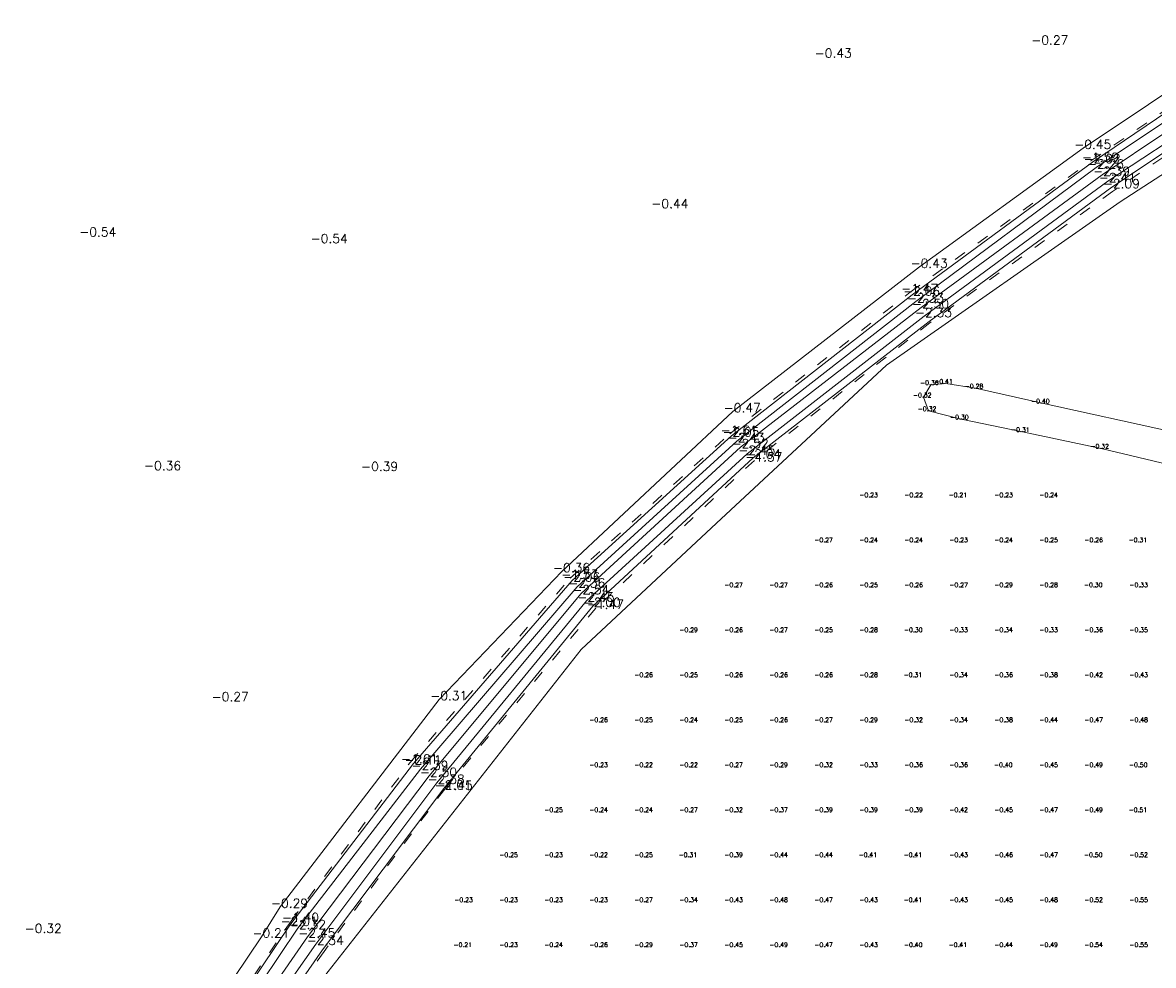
# Model space of a CAD drawing. Header units: metres. Extents: x 102665 to 103901, y 415762 to 419767.
# Tile 76 of 93: x 103315 to 103441, y 419171 to 419275. Entities that reach past the tile are written whole.
import ezdxf
from ezdxf.enums import TextEntityAlignment as Align

# ---------------------------------------------------------------- set-up
doc = ezdxf.new("R2010")
doc.units = ezdxf.units.M
doc.header["$MEASUREMENT"] = 0
doc.linetypes.add('DGN Style 5', pattern=[3.099898, 1.328528, -1.77137])
for name, color, linetype, lineweight in [('DTM-Bodemsloot', 162, 'Continuous', 0), ('DTM-Hoogtecijfer', 7, 'Continuous', 0), ('DTM-Meetpunt', 40, 'Continuous', 0), ('DTM_23-02-2012_luchtfoto drone', 40, 'Continuous', 0), ('DTM_27-12-2009_terrestrisch', 97, 'Continuous', 0), ('DTM_hoogtelijn', 251, 'DGN Style 5', 0), ('DTM_talud', 94, 'Continuous', 0)]:
    doc.layers.add(name, color=color, linetype=linetype, lineweight=lineweight)
doc.styles.get("Standard").update_dxf_attribs({"font": 'txt.shx'})

msp = doc.modelspace()

# ---------------------------------------------------------------- linework, layer by layer
at = {"layer": 'DTM-Bodemsloot'}
for points in [[(103306.19, 419099.85, -2.33), (103310.23, 419112.28, -2.45), (103320.35, 419133.92, -2.31), (103331.56, 419153.54, -2.32), (103345.84, 419174.82, -2.32), (103359.46, 419192.5, -2.39), (103376.88, 419212.78, -2.36), (103394.6, 419228.96, -2.43), (103414.5, 419244.47, -2.33), (103434.51, 419259.38, -2.26), (103455.91, 419273.66, -2.37), (103474.95, 419285.91, -2.29), (103498.05, 419299.34, -2.38), (103519.58, 419312.02, -2.25), (103535.17, 419321, -2.23), (103554.06, 419330.43, -2.36)], [(103307.05, 419099.54, -2.54), (103311.2, 419111.66, -2.43), (103321.29, 419133.28, -2.53), (103332.44, 419152.87, -2.56), (103346.89, 419173.86, -2.45), (103360.41, 419191.75, -2.5), (103377.32, 419212.03, -2.54), (103395.02, 419228.29, -2.52), (103415.07, 419243.83, -2.5), (103435.18, 419258.57, -2.39), (103456.41, 419272.79, -2.48), (103475.7, 419284.84, -2.45), (103498.3, 419298.49, -2.44), (103520.12, 419311.04, -2.37), (103535.68, 419319.68, -2.38), (103554.14, 419329.76, -2.43)], [(103307.91, 419099.19, -2.33), (103312.03, 419110.87, -2.38), (103322.27, 419132.53, -2.4), (103333.35, 419152.39, -2.43), (103347.83, 419173.05, -2.34), (103361.26, 419190.96, -2.38), (103377.9, 419211.22, -2.45), (103395.76, 419227.54, -2.45), (103415.4, 419242.85, -2.33), (103435.82, 419257.85, -2.41), (103456.8, 419271.66, -2.3), (103476.25, 419284, -2.42), (103498.89, 419297.4, -2.34), (103520.48, 419309.74, -2.34), (103536.22, 419318.38, -2.27), (103553.97, 419328.1, -2.41)], [(103319.65, 419134.4, -2.09), (103330.76, 419154.04, -1.91), (103344.93, 419175.17, -2.01), (103358.68, 419193.13, -2.1), (103376.31, 419213.46, -2.06), (103394.01, 419229.57, -2.05), (103414.08, 419245.24, -2.06), (103434.12, 419259.96, -2.02), (103455.44, 419274.42, -2)], [(103457.15, 419271.1, -2.02), (103436.27, 419257.19, -2.09), (103415.99, 419242.25, -1.95), (103396.41, 419227.12, -2.04), (103378.6, 419210.62, -2), (103362.04, 419190.33, -2.01), (103348.58, 419172.43, -2.04), (103334.25, 419151.77, -2.08), (103323.06, 419132.19, -2.09), (103312.82, 419110.58, -2.13), (103308.67, 419099.05, -2.05)]]:
    msp.add_polyline3d(points, dxfattribs=at)
at = {"layer": 'DTM-Meetpunt'}
msp.add_polyline3d([(103443.01, 419230.01, -0.31), (103428.52, 419233.19, -0.4), (103421.12, 419234.84, -0.28), (103417.81, 419235.37, -0.41), (103416.16, 419235.24, -0.36), (103415.36, 419233.85, -0.32), (103415.89, 419232.33, -0.32), (103419.53, 419231.4, -0.3), (103426.34, 419230.01, -0.31), (103435.07, 419228.16, -0.32), (103446.71, 419225.38, -0.31)], dxfattribs=at)
for p in [(103409.4, 419222.75, -0.23), (103414.4, 419222.75, -0.22), (103419.4, 419222.75, -0.21), (103424.4, 419222.75, -0.23), (103429.4, 419222.75, -0.24), (103404.4, 419217.75, -0.27), (103409.4, 419217.75, -0.24), (103414.4, 419217.75, -0.24), (103419.4, 419217.75, -0.23), (103424.4, 419217.75, -0.24), (103429.4, 419217.75, -0.25), (103434.4, 419217.75, -0.26), (103439.4, 419217.75, -0.31), (103394.4, 419212.75, -0.27), (103399.4, 419212.75, -0.27), (103404.4, 419212.75, -0.26), (103409.4, 419212.75, -0.25), (103414.4, 419212.75, -0.26), (103419.4, 419212.75, -0.27), (103424.4, 419212.75, -0.29), (103429.4, 419212.75, -0.28), (103434.4, 419212.75, -0.3), (103439.4, 419212.75, -0.33), (103389.4, 419207.75, -0.29), (103394.4, 419207.75, -0.26), (103399.4, 419207.75, -0.27), (103404.4, 419207.75, -0.25), (103409.4, 419207.75, -0.28), (103414.4, 419207.75, -0.3), (103419.4, 419207.75, -0.33), (103424.4, 419207.75, -0.34), (103429.4, 419207.75, -0.33), (103434.4, 419207.75, -0.36), (103439.4, 419207.75, -0.35), (103384.4, 419202.75, -0.26), (103389.4, 419202.75, -0.25), (103394.4, 419202.75, -0.26), (103399.4, 419202.75, -0.26), (103404.4, 419202.75, -0.26), (103409.4, 419202.75, -0.28), (103414.4, 419202.75, -0.31), (103419.4, 419202.75, -0.34), (103424.4, 419202.75, -0.36), (103429.4, 419202.75, -0.38), (103434.4, 419202.75, -0.42), (103439.4, 419202.75, -0.43), (103379.4, 419197.75, -0.26), (103384.4, 419197.75, -0.25), (103389.4, 419197.75, -0.24), (103394.4, 419197.75, -0.25), (103399.4, 419197.75, -0.26), (103404.4, 419197.75, -0.27), (103409.4, 419197.75, -0.29), (103414.4, 419197.75, -0.32), (103419.4, 419197.75, -0.34), (103424.4, 419197.75, -0.38), (103429.4, 419197.75, -0.44), (103434.4, 419197.75, -0.47), (103439.4, 419197.75, -0.48), (103379.4, 419192.75, -0.23), (103384.4, 419192.75, -0.22), (103389.4, 419192.75, -0.22), (103394.4, 419192.75, -0.27), (103399.4, 419192.75, -0.29), (103404.4, 419192.75, -0.32), (103409.4, 419192.75, -0.33), (103414.4, 419192.75, -0.36), (103419.4, 419192.75, -0.36), (103424.4, 419192.75, -0.4), (103429.4, 419192.75, -0.45), (103434.4, 419192.75, -0.49), (103439.4, 419192.75, -0.5), (103374.4, 419187.75, -0.25), (103379.4, 419187.75, -0.24), (103384.4, 419187.75, -0.24), (103389.4, 419187.75, -0.27), (103394.4, 419187.75, -0.32), (103399.4, 419187.75, -0.37), (103404.4, 419187.75, -0.39), (103409.4, 419187.75, -0.39), (103414.4, 419187.75, -0.39), (103419.4, 419187.75, -0.42), (103424.4, 419187.75, -0.45), (103429.4, 419187.75, -0.47), (103434.4, 419187.75, -0.49), (103439.4, 419187.75, -0.51), (103369.4, 419182.75, -0.25), (103374.4, 419182.75, -0.23), (103379.4, 419182.75, -0.22), (103384.4, 419182.75, -0.25), (103389.4, 419182.75, -0.31), (103394.4, 419182.75, -0.39), (103399.4, 419182.75, -0.44), (103404.4, 419182.75, -0.44), (103409.4, 419182.75, -0.41), (103414.4, 419182.75, -0.41), (103419.4, 419182.75, -0.43), (103424.4, 419182.75, -0.46), (103429.4, 419182.75, -0.47), (103434.4, 419182.75, -0.5), (103439.4, 419182.75, -0.52), (103364.4, 419177.75, -0.23), (103369.4, 419177.75, -0.23), (103374.4, 419177.75, -0.23), (103379.4, 419177.75, -0.23), (103384.4, 419177.75, -0.27), (103389.4, 419177.75, -0.34), (103394.4, 419177.75, -0.43), (103399.4, 419177.75, -0.48), (103404.4, 419177.75, -0.47), (103409.4, 419177.75, -0.43), (103414.4, 419177.75, -0.41), (103419.4, 419177.75, -0.43), (103424.4, 419177.75, -0.45), (103429.4, 419177.75, -0.48), (103434.4, 419177.75, -0.52), (103439.4, 419177.75, -0.55), (103364.4, 419172.75, -0.21), (103369.4, 419172.75, -0.23), (103374.4, 419172.75, -0.24), (103379.4, 419172.75, -0.26), (103384.4, 419172.75, -0.29), (103389.4, 419172.75, -0.37), (103394.4, 419172.75, -0.45), (103399.4, 419172.75, -0.49), (103404.4, 419172.75, -0.47), (103409.4, 419172.75, -0.43), (103414.4, 419172.75, -0.4), (103419.4, 419172.75, -0.41), (103424.4, 419172.75, -0.44), (103429.4, 419172.75, -0.49), (103434.4, 419172.75, -0.54), (103439.4, 419172.75, -0.55)]:
    msp.add_point(p, dxfattribs=at)
at = {"layer": 'DTM_23-02-2012_luchtfoto drone', "elevation": -0.52, "flags": 128}
msp.add_lwpolyline([(103446.49, 418954.72), (103515.88, 419203), (103542.92, 419299.77), (103545.85, 419310.27), (103501.43, 419295.17), (103467.9, 419275.45), (103437.2, 419255.58), (103411.23, 419237.42), (103392.36, 419219.83), (103377.3, 419205.79), (103361.42, 419185.57), (103345.54, 419165.35), (103331.15, 419143.76), (103315.14, 419112.67), (103309.61, 419097.27), (103304.09, 419097.78), (103234.99, 419376.2), (103224.93, 419374.06)], dxfattribs=at)
at = {"layer": 'DTM_27-12-2009_terrestrisch'}
msp.add_polyline3d([(103407.38, 419428.34, 0), (103345.46, 419403.02, 0), (103335.46, 419400.98, 0), (103330.03, 419407.87, 0), (103297.83, 419395.92, 0), (103248.19, 419377.5, 0), (103234.99, 419376.2, 0), (103304.09, 419097.78, 0), (103309.61, 419097.27, 0), (103315.14, 419112.67, 0), (103331.15, 419143.76, 0), (103345.54, 419165.35, 0), (103361.42, 419185.57, 0), (103377.3, 419205.79, 0), (103392.36, 419219.83, 0), (103411.23, 419237.42, 0), (103437.2, 419255.58, 0), (103467.9, 419275.45, 0), (103501.43, 419295.17, 0), (103545.85, 419310.27, 0), (103542.92, 419299.77, 0), (103515.88, 419203, 0), (103446.49, 418954.72, 0)], dxfattribs=at)
at = {"layer": 'DTM_hoogtelijn'}
for points in [[(103239.99, 419376.7, -1.65), (103241.27, 419370.59, -1.55), (103247.68, 419345.27, -1.58), (103254.48, 419320.63, -1.43), (103260.73, 419295.33, -1.61), (103271.72, 419246.52, -1.53), (103278.07, 419220.92, -1.5), (103284.78, 419195.44, -1.54), (103291.21, 419170, -1.67), (103297.71, 419144.79, -1.51), (103305.34, 419115.16, -1.58), (103306.88, 419113.26, -1.59), (103309.18, 419112.66, -1.73), (103319.27, 419134.42, -1.44), (103330.47, 419154.16, -1.41), (103345.08, 419175.61, -1.4), (103358.3, 419193.23, -1.61), (103376.09, 419213.73, -1.53), (103393.82, 419229.77, -1.61), (103413.86, 419245.52, -1.47), (103433.94, 419260.11, -1.59), (103455.16, 419274.66, -1.54)], [(103457.31, 419270.93, -1.43), (103436.34, 419256.71, -1.43), (103416.06, 419242.12, -1.38), (103396.55, 419226.81, -1.57), (103378.95, 419210.41, -1.47), (103362.15, 419190.29, -1.45), (103348.74, 419172.24, -1.35), (103334.53, 419151.57, -1.44), (103323.19, 419132.12, -1.51), (103313, 419110.42, -1.55), (103308.91, 419098.86, -1.39)]]:
    msp.add_polyline3d(points, dxfattribs=at)
at = {"layer": 'DTM_talud'}
msp.add_polyline3d([(103258.07, 419310.71, -0.62), (103263.84, 419287.38, -0.68), (103269.36, 419262.1, -0.7), (103275.09, 419239.86, -0.67), (103281.45, 419214.48, -0.63), (103287.16, 419190.91, -0.71), (103292.71, 419169.64, -0.72), (103299.19, 419145.67, -0.49), (103305.35, 419122.07, -0.35), (103306.37, 419116.41, -0.59), (103307.07, 419114.49, -0.67), (103308.49, 419114.74, -0.8), (103310.35, 419119.91, -0.28), (103319.4, 419138.33, -0.15), (103329.49, 419155.56, -0.14), (103341.79, 419173.87, -0.21), (103343.85, 419177.18, -0.29), (103361.54, 419200.26, -0.31), (103375.18, 419214.48, -0.36), (103394.15, 419232.26, -0.47), (103414.91, 419248.33, -0.43), (103433.09, 419261.55, -0.45), (103454.96, 419276.17, -0.41)], dxfattribs=at)

# ---------------------------------------------------------------- texts
at = {"layer": 'DTM-Hoogtecijfer', "linetype": 'Continuous', "lineweight": 0}
for s, p in [('-0.27', (103427.32, 419273.05)), ('-0.43', (103403.26, 419271.6)), ('-0.45', (103432.09, 419261.45)), ('-1.59', (103432.94, 419260.02)), ('-2.02', (103433.13, 419259.86)), ('-2.26', (103433.51, 419259.28)), ('-2.39', (103434.19, 419258.47)), ('-2.41', (103434.82, 419257.76)), ('-2.09', (103435.27, 419257.09)), ('-0.44', (103385.11, 419254.87)), ('-0.54', (103321.54, 419251.72)), ('-0.54', (103347.26, 419250.99)), ('-0.43', (103413.91, 419248.23)), ('-1.47', (103412.86, 419245.42)), ('-2.06', (103413.08, 419245.14)), ('-2.33', (103413.5, 419244.37)), ('-2.50', (103414.07, 419243.73)), ('-2.33', (103414.4, 419242.76)), ('-0.47', (103393.15, 419232.17)), ('-1.61', (103392.82, 419229.68)), ('-2.05', (103393.01, 419229.48)), ('-2.43', (103393.6, 419228.86)), ('-2.52', (103394.02, 419228.19)), ('-2.45', (103394.77, 419227.45)), ('-2.04', (103395.42, 419227.03)), ('-1.57', (103395.55, 419226.71)), ('-0.36', (103328.75, 419225.74)), ('-0.39', (103352.86, 419225.65)), ('-0.36', (103374.18, 419214.39)), ('-1.53', (103375.09, 419213.64)), ('-2.06', (103375.31, 419213.36)), ('-2.36', (103375.88, 419212.69)), ('-2.54', (103376.32, 419211.94)), ('-2.45', (103376.9, 419211.13)), ('-2.00', (103377.6, 419210.53)), ('-1.47', (103377.95, 419210.32)), ('-0.31', (103360.54, 419200.16)), ('-0.27', (103336.26, 419200.05)), ('-1.61', (103357.3, 419193.14)), ('-2.11', (103357.68, 419193.03)), ('-2.39', (103358.46, 419192.41)), ('-2.50', (103359.41, 419191.66)), ('-2.38', (103360.26, 419190.87)), ('-2.01', (103361.04, 419190.23)), ('-1.45', (103361.15, 419190.2)), ('-0.29', (103342.85, 419177.09)), ('-2.01', (103343.93, 419175.08)), ('-1.40', (103344.08, 419175.51)), ('-0.32', (103315.49, 419174.29)), ('-0.21', (103340.79, 419173.78)), ('-2.32', (103344.84, 419174.72)), ('-2.45', (103345.89, 419173.77)), ('-2.34', (103346.83, 419172.96))]:
    msp.add_text(s, height=1, dxfattribs=at).set_placement(p)
at = {"layer": 'DTM-Hoogtecijfer'}
for s, p in [('-0.36', (103416, 419235.21, 0.12)), ('-0.41', (103417.57, 419235.35, 0.12)), ('-0.28', (103420.96, 419234.82, 0.12)), ('-0.32', (103415.21, 419233.83, 0.12)), ('-0.32', (103415.74, 419232.3, 0.12)), ('-0.40', (103428.33, 419233.16, 0.12)), ('-0.40', (103428.33, 419233.16, 0.12)), ('-0.30', (103419.33, 419231.38, 0.12)), ('-0.31', (103426.11, 419229.99, 0.12)), ('-0.32', (103434.92, 419228.14, 0.12)), ('-0.23', (103409.25, 419222.73, 0.12)), ('-0.22', (103414.25, 419222.73, 0.12)), ('-0.21', (103419.16, 419222.73, 0.12)), ('-0.23', (103424.25, 419222.73, 0.12)), ('-0.24', (103429.25, 419222.73, 0.12)), ('-0.27', (103404.25, 419217.73, 0.12)), ('-0.24', (103409.25, 419217.73, 0.12)), ('-0.24', (103414.25, 419217.73, 0.12)), ('-0.23', (103419.25, 419217.73, 0.12)), ('-0.24', (103424.25, 419217.73, 0.12)), ('-0.25', (103429.25, 419217.73, 0.12)), ('-0.26', (103434.25, 419217.73, 0.12)), ('-0.31', (103439.16, 419217.73, 0.12)), ('-0.27', (103394.25, 419212.73, 0.12)), ('-0.27', (103399.25, 419212.73, 0.12)), ('-0.26', (103404.25, 419212.73, 0.12)), ('-0.25', (103409.25, 419212.73, 0.12)), ('-0.26', (103414.25, 419212.73, 0.12)), ('-0.27', (103419.25, 419212.73, 0.12)), ('-0.29', (103424.25, 419212.73, 0.12)), ('-0.28', (103429.25, 419212.73, 0.12)), ('-0.30', (103434.2, 419212.73, 0.12)), ('-0.33', (103439.25, 419212.73, 0.12)), ('-0.29', (103389.25, 419207.73, 0.12)), ('-0.26', (103394.25, 419207.73, 0.12)), ('-0.27', (103399.25, 419207.73, 0.12)), ('-0.25', (103404.25, 419207.73, 0.12)), ('-0.28', (103409.25, 419207.73, 0.12)), ('-0.30', (103414.2, 419207.73, 0.12)), ('-0.33', (103419.25, 419207.73, 0.12)), ('-0.34', (103424.25, 419207.73, 0.12)), ('-0.33', (103429.25, 419207.73, 0.12)), ('-0.36', (103434.25, 419207.73, 0.12)), ('-0.35', (103439.25, 419207.73, 0.12)), ('-0.26', (103384.25, 419202.73, 0.12)), ('-0.25', (103389.25, 419202.73, 0.12)), ('-0.26', (103394.25, 419202.73, 0.12)), ('-0.26', (103399.25, 419202.73, 0.12)), ('-0.26', (103404.25, 419202.73, 0.12)), ('-0.28', (103409.25, 419202.73, 0.12)), ('-0.31', (103414.16, 419202.73, 0.12)), ('-0.34', (103419.25, 419202.73, 0.12)), ('-0.36', (103424.25, 419202.73, 0.12)), ('-0.38', (103429.25, 419202.73, 0.12)), ('-0.42', (103434.25, 419202.73, 0.12)), ('-0.43', (103439.25, 419202.73, 0.12)), ('-0.26', (103379.25, 419197.73, 0.12)), ('-0.25', (103384.25, 419197.73, 0.12)), ('-0.24', (103389.25, 419197.73, 0.12)), ('-0.25', (103394.25, 419197.73, 0.12)), ('-0.26', (103399.25, 419197.73, 0.12)), ('-0.27', (103404.25, 419197.73, 0.12)), ('-0.29', (103409.25, 419197.73, 0.12)), ('-0.32', (103414.25, 419197.73, 0.12)), ('-0.34', (103419.25, 419197.73, 0.12)), ('-0.38', (103424.25, 419197.73, 0.12)), ('-0.44', (103429.25, 419197.73, 0.12)), ('-0.47', (103434.25, 419197.73, 0.12)), ('-0.48', (103439.25, 419197.73, 0.12)), ('-0.23', (103379.25, 419192.73, 0.12)), ('-0.22', (103384.25, 419192.73, 0.12)), ('-0.22', (103389.25, 419192.73, 0.12)), ('-0.27', (103394.25, 419192.73, 0.12)), ('-0.29', (103399.25, 419192.73, 0.12)), ('-0.32', (103404.25, 419192.73, 0.12)), ('-0.33', (103409.25, 419192.73, 0.12)), ('-0.36', (103414.25, 419192.73, 0.12)), ('-0.36', (103419.25, 419192.73, 0.12)), ('-0.40', (103424.2, 419192.73, 0.12)), ('-0.45', (103429.25, 419192.73, 0.12)), ('-0.49', (103434.25, 419192.73, 0.12)), ('-0.50', (103439.2, 419192.73, 0.12)), ('-0.25', (103374.25, 419187.73, 0.12)), ('-0.24', (103379.25, 419187.73, 0.12)), ('-0.24', (103384.25, 419187.73, 0.12)), ('-0.27', (103389.25, 419187.73, 0.12)), ('-0.32', (103394.25, 419187.73, 0.12)), ('-0.37', (103399.25, 419187.73, 0.12)), ('-0.39', (103404.25, 419187.73, 0.12)), ('-0.39', (103409.25, 419187.73, 0.12)), ('-0.39', (103414.25, 419187.73, 0.12)), ('-0.42', (103419.25, 419187.73, 0.12)), ('-0.45', (103424.25, 419187.73, 0.12)), ('-0.47', (103429.25, 419187.73, 0.12)), ('-0.49', (103434.25, 419187.73, 0.12)), ('-0.51', (103439.16, 419187.73, 0.12)), ('-0.25', (103369.25, 419182.73, 0.12)), ('-0.23', (103374.25, 419182.73, 0.12)), ('-0.22', (103379.25, 419182.73, 0.12)), ('-0.25', (103384.25, 419182.73, 0.12)), ('-0.31', (103389.16, 419182.73, 0.12)), ('-0.39', (103394.25, 419182.73, 0.12)), ('-0.44', (103399.25, 419182.73, 0.12)), ('-0.44', (103404.25, 419182.73, 0.12)), ('-0.41', (103409.16, 419182.73, 0.12)), ('-0.41', (103414.16, 419182.73, 0.12)), ('-0.43', (103419.25, 419182.73, 0.12)), ('-0.46', (103424.25, 419182.73, 0.12)), ('-0.47', (103429.25, 419182.73, 0.12)), ('-0.50', (103434.2, 419182.73, 0.12)), ('-0.52', (103439.25, 419182.73, 0.12)), ('-0.23', (103364.25, 419177.73, 0.12)), ('-0.23', (103369.25, 419177.73, 0.12)), ('-0.23', (103374.25, 419177.73, 0.12)), ('-0.23', (103379.25, 419177.73, 0.12)), ('-0.27', (103384.25, 419177.73, 0.12)), ('-0.34', (103389.25, 419177.73, 0.12)), ('-0.43', (103394.25, 419177.73, 0.12)), ('-0.48', (103399.25, 419177.73, 0.12)), ('-0.47', (103404.25, 419177.73, 0.12)), ('-0.43', (103409.25, 419177.73, 0.12)), ('-0.41', (103414.16, 419177.73, 0.12)), ('-0.43', (103419.25, 419177.73, 0.12)), ('-0.45', (103424.25, 419177.73, 0.12)), ('-0.48', (103429.25, 419177.73, 0.12)), ('-0.52', (103434.25, 419177.73, 0.12)), ('-0.55', (103439.25, 419177.73, 0.12)), ('-0.21', (103364.16, 419172.73, 0.12)), ('-0.23', (103369.25, 419172.73, 0.12)), ('-0.24', (103374.25, 419172.73, 0.12)), ('-0.26', (103379.25, 419172.73, 0.12)), ('-0.29', (103384.25, 419172.73, 0.12)), ('-0.37', (103389.25, 419172.73, 0.12)), ('-0.45', (103394.25, 419172.73, 0.12)), ('-0.49', (103399.25, 419172.73, 0.12)), ('-0.47', (103404.25, 419172.73, 0.12)), ('-0.43', (103409.25, 419172.73, 0.12)), ('-0.40', (103414.2, 419172.73, 0.12)), ('-0.41', (103419.16, 419172.73, 0.12)), ('-0.44', (103424.25, 419172.73, 0.12)), ('-0.49', (103429.25, 419172.73, 0.12)), ('-0.54', (103434.25, 419172.73, 0.12)), ('-0.55', (103439.25, 419172.73, 0.12))]:
    msp.add_text(s, height=0.5, dxfattribs=at).set_placement(p, align=Align.CENTER)

doc.saveas('drawing.dxf')
